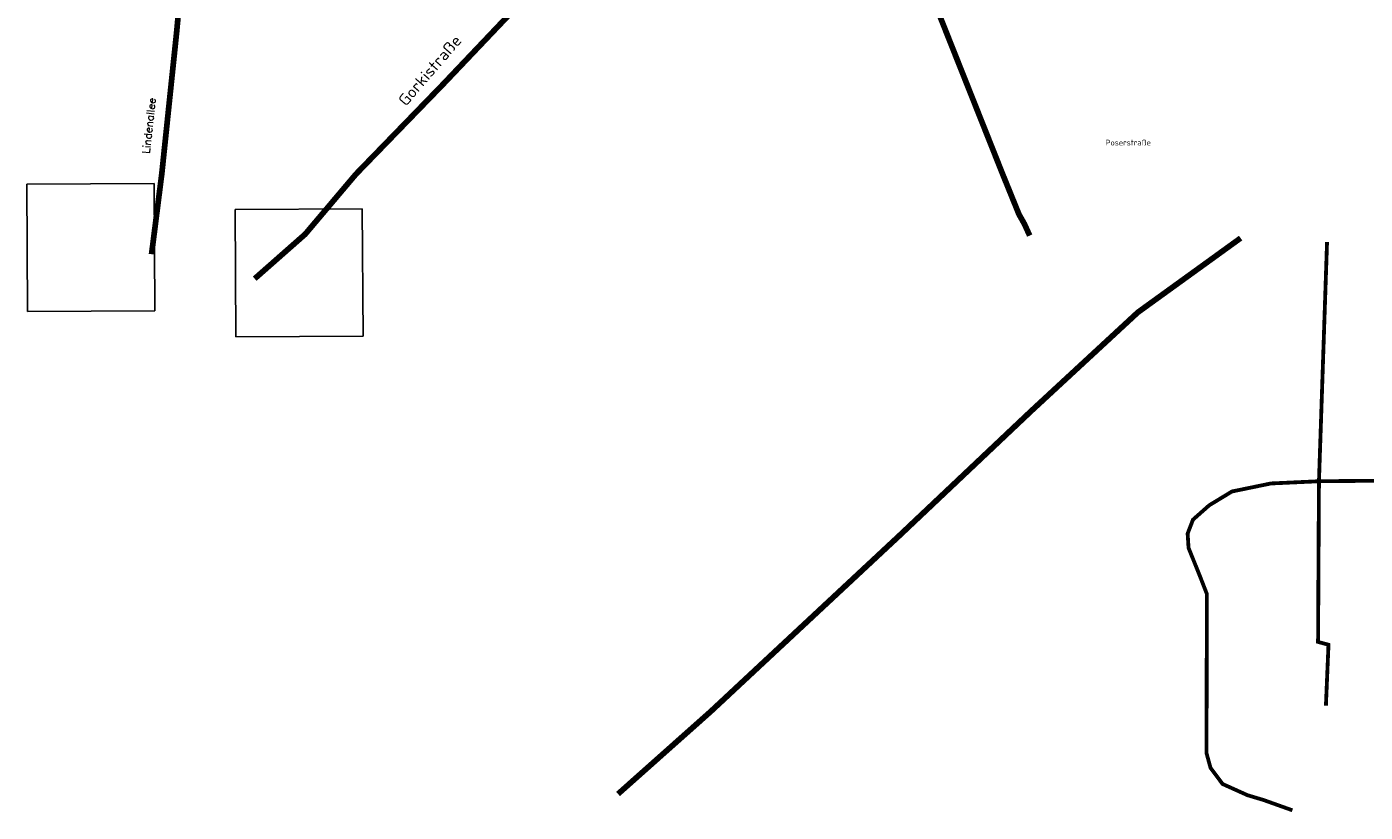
# Model space of a CAD drawing. Extents: x 4528202 to 4534913, y 5690099 to 5694457.
# Tile 1 of 7: x 4528202 to 4529958, y 5690099 to 5691128. Entities that reach past the tile are written whole.
import ezdxf

# ---------------------------------------------------------------- set-up
doc = ezdxf.new("R2010")
doc.units = 0
doc.header["$LTSCALE"] = 5
doc.header["$MEASUREMENT"] = 0
doc.linetypes.add('AUSGEZOGEN', pattern=[0])
doc.layers.get('0').update_dxf_attribs({"linetype": 'AUSGEZOGEN'})
for name, color, linetype in [('POI_AUTOMAT_POST', 7, 'AUSGEZOGEN'), ('POI_PENNY', 7, 'AUSGEZOGEN'), ('str_1_digi', 1, 'CONTINUOUS'), ('str_1_digi_txt', 7, 'CONTINUOUS')]:
    doc.layers.add(name, color=color, linetype=linetype)
doc.styles.get("Standard").update_dxf_attribs({"font": 'TXT.SHX'})
picture_1 = doc.add_image_def('image3.bmp', size_in_pixel=(22, 22))
picture_2 = doc.add_image_def('image5.bmp', size_in_pixel=(22, 22))

# ---------------------------------------------------------------- blocks, each defined once
blk = doc.blocks.new('POI_AUTOMAT_POST')
image = blk.add_image(picture_1, insert=(-0.000752, -0.000746), size_in_units=(0.0015, 0.0015))
image.dxf.flags = 7
blk = doc.blocks.new('POI_PENNY')
image = blk.add_image(picture_2, insert=(-0.000752, -0.000746), size_in_units=(0.0015, 0.0015))
image.dxf.flags = 7

msp = doc.modelspace()

# ---------------------------------------------------------------- linework, layer by layer
at = {"layer": 'str_1_digi'}
for points, const_width in [([(4529195.7, 5691698.7), (4529189.6, 5691637.9), (4529182.3, 5691585.1), (4529177.7, 5691573.6), (4529082.9, 5691407.1), (4528990.4, 5691304), (4528967.8, 5691283.5), (4528748.7, 5691053.1), (4528634.2, 5690935.1), (4528567.7, 5690856.5), (4528501.5, 5690798.2)], 7.5), ([(4529189.6, 5691637.9), (4529206.6, 5691596.5), (4529230.6, 5691539.9), (4529260.5, 5691481.5), (4529398.9, 5691146.2), (4529482.3, 5690936.5), (4529504.2, 5690882.6), (4529511.3, 5690870), (4529518.3, 5690854.7)], 7.5), ([(4528457.4, 5691556.4), (4528442, 5691511.6), (4528434.8, 5691488.1), (4528414.5, 5691284.6), (4528399, 5691120.5), (4528379.6, 5690935.6), (4528366.2, 5690830.3)], 7.5), ([(4529795, 5690851.4), (4529660.2, 5690754.1), (4529520.3, 5690624.8), (4529346.1, 5690460.3), (4529099.7, 5690230.8), (4528978.2, 5690122.8)], 7.5), ([(4529906.9, 5690238.4), (4529910.3, 5690318.4), (4529896.6, 5690322.1), (4529897.8, 5690532.7), (4529908.4, 5690846.4)], 5), ([(4529862.9, 5690101.4), (4529825, 5690114.9), (4529804, 5690121.2), (4529771.3, 5690135.9), (4529755.5, 5690157.1), (4529750.2, 5690176.5), (4529750.8, 5690384.8), (4529741.4, 5690408.9), (4529726.7, 5690445.3), (4529725.5, 5690464.1), (4529732.5, 5690482.3), (4529753.7, 5690501.1), (4529783.7, 5690519.3), (4529834.8, 5690529.8), (4529897.8, 5690532.7), (4530079.8, 5690534.3)], 5)]:
    msp.add_lwpolyline(points, dxfattribs=dict(at, const_width=const_width))

# ---------------------------------------------------------------- block references
at = {"layer": 'POI_AUTOMAT_POST', "xscale": 111319.4907932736, "yscale": 111319.4907932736, "zscale": 111319.4907932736, "rotation": 0.3171648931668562}
msp.add_blockref('POI_AUTOMAT_POST', (4528286.6, 5690838.5), dxfattribs=at)
at = {"layer": 'POI_PENNY', "xscale": 111319.4907932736, "yscale": 111319.4907932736, "zscale": 111319.4907932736, "rotation": 0.3202255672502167}
msp.add_blockref('POI_PENNY', (4528559.9, 5690805.5), dxfattribs=at)

# ---------------------------------------------------------------- texts
at = {"layer": 'str_1_digi_txt'}
for s, height, rotation, p in [('Gorkistraße', 15, 49.312, (4528699.9, 5691023.3)), ('Lindenallee', 10, 83.7489, (4528363.8, 5690961.9))]:
    msp.add_text(s, height=height, rotation=rotation, dxfattribs=at).set_placement(p)
msp.add_text('Poserstraße', height=7.5, dxfattribs=at).set_placement((4529617.8, 5690972.8))

doc.saveas('drawing.dxf')
